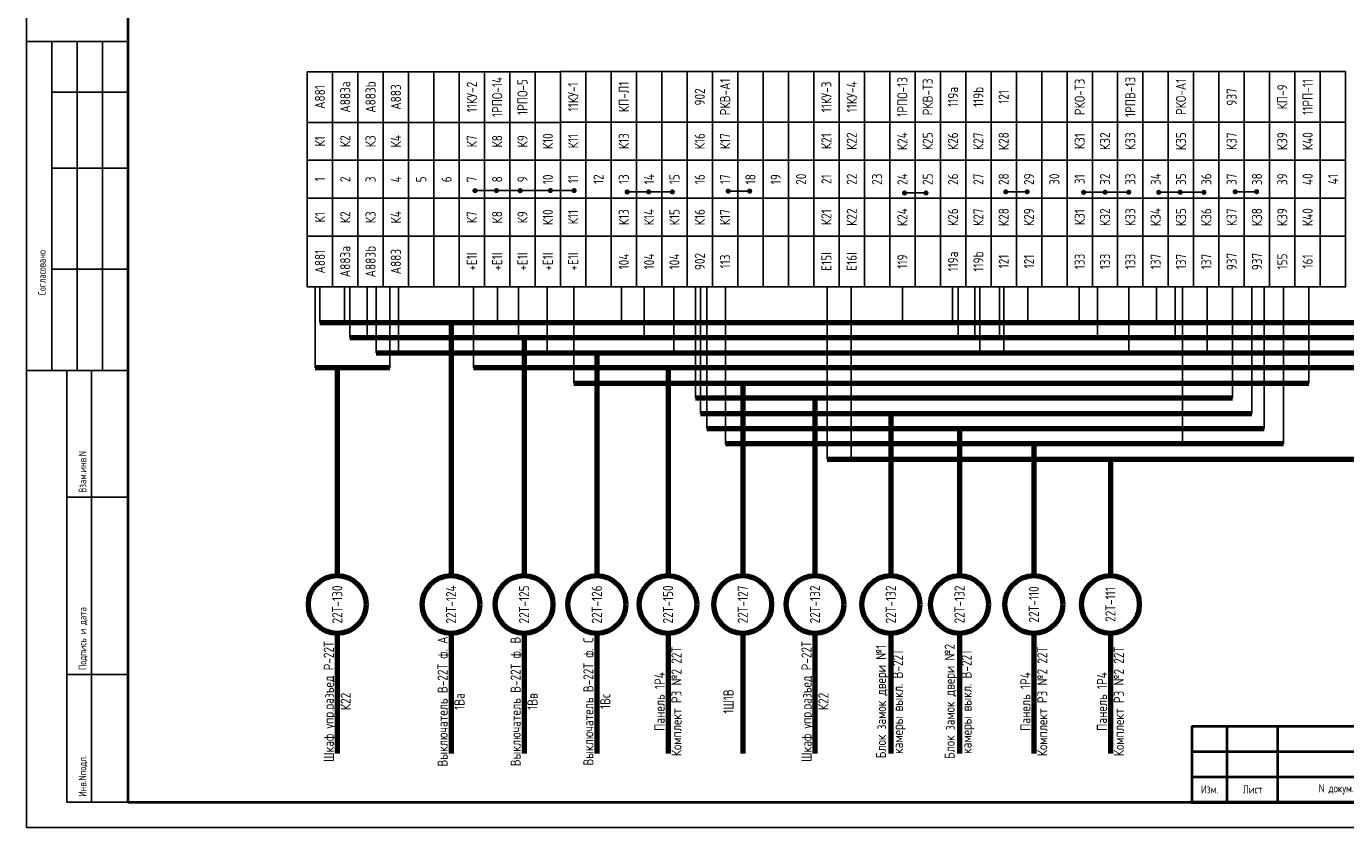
# Model space of a CAD drawing. Header units: millimetres. Extents: x 3972 to 7513, y 1417 to 2199.
# Tile 3 of 19: x 4843 to 5104, y 1779 to 1937. Entities that reach past the tile are written whole.
import ezdxf

# ---------------------------------------------------------------- set-up
doc = ezdxf.new("R2010")
doc.units = ezdxf.units.MM
doc.layers.add('основная 0.5', color=7, linetype='Continuous', lineweight=50)
doc.styles.add('SIMPLEX', font='GOST.ttf', dxfattribs={"height": 5})

msp = doc.modelspace()

# ---------------------------------------------------------------- linework, layer by layer
for p, q in [((4843.19, 1778.56), (4843.19, 2075.61)), ((4843.19, 1778.56), (4843.19, 2075.61)), ((4863.19, 1933.8), (4843.19, 1933.8)), ((4848.19, 1868.8), (4848.19, 1933.8)), ((4853.19, 1868.8), (4853.19, 1933.8)), ((4858.19, 1868.8), (4858.19, 1933.8)), ((4848.19, 1923.8), (4863.19, 1923.8)), ((4848.19, 1908.8), (4863.19, 1908.8)), ((4931.76, 1904.33), (4951.35, 1904.34)), ((4961.81, 1904.07), (4970.73, 1904.08)), ((4981.76, 1904.23), (4985.99, 1904.24)), ((5036.53, 1904.09), (5040.77, 1904.1)), ((5051.91, 1904), (5060.83, 1904.01)), ((5066.75, 1904), (5075.67, 1904)), ((5081.84, 1904.11), (5086.08, 1904.12)), ((5016.56, 1903.87), (5020.8, 1903.88)), ((4848.19, 1888.8), (4863.19, 1888.8)), ((4900.23, 1885.32), (4900.23, 1869.32)), ((4901.14, 1885.32), (4901.14, 1878.32)), ((4905.98, 1885.32), (4905.98, 1878.32)), ((4907.07, 1885.32), (4907.07, 1875.32)), ((4910.45, 1885.32), (4910.45, 1875.32)), ((4912.25, 1885.32), (4912.25, 1872.32)), ((4914.94, 1885.32), (4914.94, 1869.32)), ((4916.65, 1885.32), (4916.65, 1872.32)), ((4931.44, 1885.32), (4931.44, 1869.32)), ((4936.2, 1885.32), (4936.2, 1878.32)), ((4940.32, 1885.32), (4940.32, 1875.32)), ((4946.01, 1885.32), (4946.01, 1872.32)), ((4951.25, 1885.34), (4951.25, 1866.34)), ((4960.71, 1885.32), (4960.71, 1878.32)), ((4965.14, 1885.32), (4965.14, 1875.32)), ((4970.99, 1885.32), (4970.99, 1872.32)), ((4975.29, 1885.34), (4975.29, 1863.34)), ((4976.3, 1885.34), (4976.3, 1860.34)), ((4977.5, 1885.34), (4977.5, 1857.34)), ((4981.2, 1885.34), (4981.2, 1854.34)), ((5001.26, 1885.34), (5001.26, 1851.34)), ((5006.05, 1885.34), (5006.05, 1851.34)), ((5016.18, 1885.32), (5016.18, 1878.32)), ((5026.05, 1885.32), (5026.05, 1878.32)), ((5027.15, 1885.32), (5027.15, 1875.32)), ((5030.44, 1885.32), (5030.44, 1875.32)), ((5031.44, 1885.32), (5031.44, 1872.32)), ((5035.3, 1885.32), (5035.3, 1875.32)), ((5036.16, 1885.32), (5036.16, 1872.32)), ((5040.93, 1885.32), (5040.93, 1878.32)), ((5051.06, 1885.32), (5051.06, 1878.32)), ((5054.63, 1885.32), (5054.63, 1875.32)), ((5060.84, 1885.32), (5060.84, 1872.32)), ((5066.31, 1885.32), (5066.31, 1878.32)), ((5070.01, 1885.32), (5070.01, 1875.32)), ((5071.46, 1885.34), (5071.46, 1854.34)), ((5076.29, 1885.32), (5076.29, 1872.32)), ((5081.33, 1885.34), (5081.33, 1863.34)), ((5085.16, 1885.34), (5085.16, 1860.34)), ((5087.59, 1857.34), (5087.59, 1885.34)), ((5091.35, 1885.34), (5091.35, 1854.34)), ((5096.35, 1866.34), (5096.35, 1885.34)), ((4843.19, 1868.8), (4863.19, 1868.8)), ((4851.19, 1783.61), (4851.19, 1868.8)), ((4856.06, 1783.61), (4856.06, 1868.8)), ((4851.19, 1843.8), (4863.19, 1843.8)), ((4851.19, 1808.8), (4863.19, 1808.8)), ((4851.19, 1783.61), (4863.19, 1783.61)), ((4843.19, 1778.56), (5263.2, 1778.56))]:
    msp.add_line(p, q)
at = {"linetype": 'Continuous', "lineweight": 40}
msp.add_line((4863.19, 2070.61), (4863.19, 1783.61), dxfattribs=at)
at = {"lineweight": 80}
for p, q in [((4901.14, 1878.32), (5158.37, 1878.32)), ((4927.03, 1878.32), (4927.03, 1828.32)), ((4907.07, 1875.32), (5161.37, 1875.32)), ((4941.45, 1875.32), (4941.45, 1828.32)), ((4912.25, 1872.32), (5164.37, 1872.32)), ((4955.81, 1872.32), (4955.81, 1828.32)), ((4914.94, 1869.32), (4900.23, 1869.32)), ((4904.56, 1869.32), (4904.56, 1828.32)), ((5131.23, 1869.32), (4931.44, 1869.32)), ((4969.87, 1869.32), (4969.87, 1828.32)), ((4951.25, 1866.34), (5096.35, 1866.34)), ((4984.62, 1866.34), (4984.62, 1828.32)), ((5081.33, 1863.34), (4975.29, 1863.34)), ((4998.88, 1863.34), (4998.88, 1828.32)), ((4976.3, 1860.34), (5085.16, 1860.34)), ((5013.85, 1860.34), (5013.85, 1828.32)), ((4977.5, 1857.34), (5087.59, 1857.34)), ((5027.41, 1857.34), (5027.41, 1828.32)), ((5091.35, 1854.34), (4981.2, 1854.34)), ((5042.09, 1854.34), (5042.09, 1828.32)), ((5001.26, 1851.34), (5167.37, 1851.34)), ((5057.21, 1851.34), (5057.21, 1828.32)), ((4904.56, 1816.92), (4904.56, 1793.17)), ((4927.03, 1816.92), (4927.03, 1793.17)), ((4941.45, 1816.92), (4941.45, 1793.17)), ((4955.81, 1816.92), (4955.81, 1793.17)), ((4969.87, 1816.92), (4969.87, 1793.17)), ((4984.62, 1816.92), (4984.62, 1793.17)), ((4998.88, 1816.92), (4998.88, 1793.17)), ((5013.85, 1816.92), (5013.85, 1793.17)), ((5027.41, 1816.92), (5027.41, 1793.17)), ((5042.09, 1816.92), (5042.09, 1793.17)), ((5057.21, 1816.92), (5057.21, 1793.17))]:
    msp.add_line(p, q, dxfattribs=at)
at = {"lineweight": 40}
for p, q in [((5073.29, 1798.6), (5138.29, 1798.6)), ((5073.29, 1793.6), (5138.29, 1793.6)), ((5073.29, 1788.6), (5138.29, 1788.6)), ((4863.19, 1783.61), (5258.29, 1783.61))]:
    msp.add_line(p, q, dxfattribs=at)
for points in [[(4903.64, 1927.82), (4903.64, 1917.82), (4898.64, 1917.82), (4898.64, 1927.82)], [(4908.64, 1927.82), (4908.64, 1917.82), (4903.64, 1917.82), (4903.64, 1927.82)], [(4913.64, 1927.82), (4913.64, 1917.82), (4908.64, 1917.82), (4908.64, 1927.82)], [(4918.64, 1927.82), (4918.64, 1917.82), (4913.64, 1917.82), (4913.64, 1927.82)], [(4923.64, 1927.82), (4923.64, 1917.82), (4918.64, 1917.82), (4918.64, 1927.82)], [(4928.64, 1927.82), (4928.64, 1917.82), (4923.64, 1917.82), (4923.64, 1927.82)], [(4933.64, 1927.82), (4933.64, 1917.82), (4928.64, 1917.82), (4928.64, 1927.82)], [(4938.64, 1927.82), (4938.64, 1917.82), (4933.64, 1917.82), (4933.64, 1927.82)], [(4943.64, 1927.82), (4943.64, 1917.82), (4938.64, 1917.82), (4938.64, 1927.82)], [(4948.64, 1927.82), (4948.64, 1917.82), (4943.64, 1917.82), (4943.64, 1927.82)], [(4953.64, 1927.84), (4953.64, 1917.84), (4948.64, 1917.84), (4948.64, 1927.84)], [(4958.64, 1927.84), (4958.64, 1917.84), (4953.64, 1917.84), (4953.64, 1927.84)], [(4963.64, 1927.84), (4963.64, 1917.84), (4958.64, 1917.84), (4958.64, 1927.84)], [(4968.64, 1927.84), (4968.64, 1917.84), (4963.64, 1917.84), (4963.64, 1927.84)], [(4973.64, 1927.84), (4973.64, 1917.84), (4968.64, 1917.84), (4968.64, 1927.84)], [(4978.64, 1927.84), (4978.64, 1917.84), (4973.64, 1917.84), (4973.64, 1927.84)], [(4983.64, 1927.84), (4983.64, 1917.84), (4978.64, 1917.84), (4978.64, 1927.84)], [(4988.64, 1927.84), (4988.64, 1917.84), (4983.64, 1917.84), (4983.64, 1927.84)], [(4993.64, 1927.84), (4993.64, 1917.84), (4988.64, 1917.84), (4988.64, 1927.84)], [(4998.64, 1927.84), (4998.64, 1917.84), (4993.64, 1917.84), (4993.64, 1927.84)], [(5003.64, 1927.84), (5003.64, 1917.84), (4998.64, 1917.84), (4998.64, 1927.84)], [(5008.64, 1927.84), (5008.64, 1917.84), (5003.64, 1917.84), (5003.64, 1927.84)], [(5013.64, 1927.84), (5013.64, 1917.84), (5008.64, 1917.84), (5008.64, 1927.84)], [(5018.64, 1927.84), (5018.64, 1917.84), (5013.64, 1917.84), (5013.64, 1927.84)], [(5023.64, 1927.84), (5023.64, 1917.84), (5018.64, 1917.84), (5018.64, 1927.84)], [(5028.64, 1927.84), (5028.64, 1917.84), (5023.64, 1917.84), (5023.64, 1927.84)], [(5033.64, 1927.84), (5033.64, 1917.84), (5028.64, 1917.84), (5028.64, 1927.84)], [(5038.64, 1927.84), (5038.64, 1917.84), (5033.64, 1917.84), (5033.64, 1927.84)], [(5043.64, 1927.84), (5043.64, 1917.84), (5038.64, 1917.84), (5038.64, 1927.84)], [(5048.64, 1927.84), (5048.64, 1917.84), (5043.64, 1917.84), (5043.64, 1927.84)], [(5053.64, 1927.84), (5053.64, 1917.84), (5048.64, 1917.84), (5048.64, 1927.84)], [(5058.64, 1927.84), (5058.64, 1917.84), (5053.64, 1917.84), (5053.64, 1927.84)], [(5063.64, 1927.84), (5063.64, 1917.84), (5058.64, 1917.84), (5058.64, 1927.84)], [(5068.64, 1927.84), (5068.64, 1917.84), (5063.64, 1917.84), (5063.64, 1927.84)], [(5073.64, 1927.84), (5073.64, 1917.84), (5068.64, 1917.84), (5068.64, 1927.84)], [(5078.64, 1927.84), (5078.64, 1917.84), (5073.64, 1917.84), (5073.64, 1927.84)], [(5083.64, 1927.84), (5083.64, 1917.84), (5078.64, 1917.84), (5078.64, 1927.84)], [(5088.64, 1927.84), (5088.64, 1917.84), (5083.64, 1917.84), (5083.64, 1927.84)], [(5093.64, 1927.84), (5093.64, 1917.84), (5088.64, 1917.84), (5088.64, 1927.84)], [(5098.64, 1927.84), (5098.64, 1917.84), (5093.64, 1917.84), (5093.64, 1927.84)], [(5103.64, 1927.84), (5103.64, 1917.84), (5098.64, 1917.84), (5098.64, 1927.84)], [(4903.64, 1910.32), (4903.64, 1917.82), (4898.64, 1917.82), (4898.64, 1910.32)], [(4908.64, 1910.32), (4908.64, 1917.82), (4903.64, 1917.82), (4903.64, 1910.32)], [(4913.64, 1910.32), (4913.64, 1917.82), (4908.64, 1917.82), (4908.64, 1910.32)], [(4918.64, 1910.32), (4918.64, 1917.82), (4913.64, 1917.82), (4913.64, 1910.32)], [(4923.64, 1910.32), (4923.64, 1917.82), (4918.64, 1917.82), (4918.64, 1910.32)], [(4928.64, 1910.32), (4928.64, 1917.82), (4923.64, 1917.82), (4923.64, 1910.32)], [(4933.64, 1910.32), (4933.64, 1917.82), (4928.64, 1917.82), (4928.64, 1910.32)], [(4938.64, 1910.32), (4938.64, 1917.82), (4933.64, 1917.82), (4933.64, 1910.32)], [(4943.64, 1910.32), (4943.64, 1917.82), (4938.64, 1917.82), (4938.64, 1910.32)], [(4948.64, 1910.32), (4948.64, 1917.82), (4943.64, 1917.82), (4943.64, 1910.32)], [(4953.64, 1910.34), (4953.64, 1917.84), (4948.64, 1917.84), (4948.64, 1910.34)], [(4958.64, 1910.34), (4958.64, 1917.84), (4953.64, 1917.84), (4953.64, 1910.34)], [(4963.64, 1910.34), (4963.64, 1917.84), (4958.64, 1917.84), (4958.64, 1910.34)], [(4968.64, 1910.34), (4968.64, 1917.84), (4963.64, 1917.84), (4963.64, 1910.34)], [(4973.64, 1910.34), (4973.64, 1917.84), (4968.64, 1917.84), (4968.64, 1910.34)], [(4978.64, 1910.34), (4978.64, 1917.84), (4973.64, 1917.84), (4973.64, 1910.34)], [(4983.64, 1910.34), (4983.64, 1917.84), (4978.64, 1917.84), (4978.64, 1910.34)], [(4988.64, 1910.34), (4988.64, 1917.84), (4983.64, 1917.84), (4983.64, 1910.34)], [(4993.64, 1910.34), (4993.64, 1917.84), (4988.64, 1917.84), (4988.64, 1910.34)], [(4998.64, 1910.34), (4998.64, 1917.84), (4993.64, 1917.84), (4993.64, 1910.34)], [(5003.64, 1910.34), (5003.64, 1917.84), (4998.64, 1917.84), (4998.64, 1910.34)], [(5008.64, 1910.34), (5008.64, 1917.84), (5003.64, 1917.84), (5003.64, 1910.34)], [(5013.64, 1910.34), (5013.64, 1917.84), (5008.64, 1917.84), (5008.64, 1910.34)], [(5018.64, 1910.34), (5018.64, 1917.84), (5013.64, 1917.84), (5013.64, 1910.34)], [(5023.64, 1910.34), (5023.64, 1917.84), (5018.64, 1917.84), (5018.64, 1910.34)], [(5028.64, 1910.34), (5028.64, 1917.84), (5023.64, 1917.84), (5023.64, 1910.34)], [(5033.64, 1910.34), (5033.64, 1917.84), (5028.64, 1917.84), (5028.64, 1910.34)], [(5038.64, 1910.34), (5038.64, 1917.84), (5033.64, 1917.84), (5033.64, 1910.34)], [(5043.64, 1910.34), (5043.64, 1917.84), (5038.64, 1917.84), (5038.64, 1910.34)], [(5048.64, 1910.34), (5048.64, 1917.84), (5043.64, 1917.84), (5043.64, 1910.34)], [(5053.64, 1910.34), (5053.64, 1917.84), (5048.64, 1917.84), (5048.64, 1910.34)], [(5058.64, 1910.34), (5058.64, 1917.84), (5053.64, 1917.84), (5053.64, 1910.34)], [(5063.64, 1910.34), (5063.64, 1917.84), (5058.64, 1917.84), (5058.64, 1910.34)], [(5068.64, 1910.34), (5068.64, 1917.84), (5063.64, 1917.84), (5063.64, 1910.34)], [(5073.64, 1910.34), (5073.64, 1917.84), (5068.64, 1917.84), (5068.64, 1910.34)], [(5078.64, 1910.34), (5078.64, 1917.84), (5073.64, 1917.84), (5073.64, 1910.34)], [(5083.64, 1910.34), (5083.64, 1917.84), (5078.64, 1917.84), (5078.64, 1910.34)], [(5088.64, 1910.34), (5088.64, 1917.84), (5083.64, 1917.84), (5083.64, 1910.34)], [(5093.64, 1910.34), (5093.64, 1917.84), (5088.64, 1917.84), (5088.64, 1910.34)], [(5098.64, 1910.34), (5098.64, 1917.84), (5093.64, 1917.84), (5093.64, 1910.34)], [(5103.64, 1910.34), (5103.64, 1917.84), (5098.64, 1917.84), (5098.64, 1910.34)], [(4903.64, 1902.82), (4903.64, 1910.32), (4898.64, 1910.32), (4898.64, 1902.82)], [(4908.64, 1902.82), (4908.64, 1910.32), (4903.64, 1910.32), (4903.64, 1902.82)], [(4913.64, 1902.82), (4913.64, 1910.32), (4908.64, 1910.32), (4908.64, 1902.82)], [(4918.64, 1902.82), (4918.64, 1910.32), (4913.64, 1910.32), (4913.64, 1902.82)], [(4923.64, 1902.82), (4923.64, 1910.32), (4918.64, 1910.32), (4918.64, 1902.82)], [(4928.64, 1902.82), (4928.64, 1910.32), (4923.64, 1910.32), (4923.64, 1902.82)], [(4933.64, 1902.82), (4933.64, 1910.32), (4928.64, 1910.32), (4928.64, 1902.82)], [(4938.64, 1902.82), (4938.64, 1910.32), (4933.64, 1910.32), (4933.64, 1902.82)], [(4943.64, 1902.82), (4943.64, 1910.32), (4938.64, 1910.32), (4938.64, 1902.82)], [(4948.64, 1902.82), (4948.64, 1910.32), (4943.64, 1910.32), (4943.64, 1902.82)], [(4953.64, 1902.84), (4953.64, 1910.34), (4948.64, 1910.34), (4948.64, 1902.84)], [(4958.64, 1902.84), (4958.64, 1910.34), (4953.64, 1910.34), (4953.64, 1902.84)], [(4963.64, 1902.84), (4963.64, 1910.34), (4958.64, 1910.34), (4958.64, 1902.84)], [(4968.64, 1902.84), (4968.64, 1910.34), (4963.64, 1910.34), (4963.64, 1902.84)], [(4973.64, 1902.84), (4973.64, 1910.34), (4968.64, 1910.34), (4968.64, 1902.84)], [(4978.64, 1902.84), (4978.64, 1910.34), (4973.64, 1910.34), (4973.64, 1902.84)], [(4983.64, 1902.84), (4983.64, 1910.34), (4978.64, 1910.34), (4978.64, 1902.84)], [(4988.64, 1902.84), (4988.64, 1910.34), (4983.64, 1910.34), (4983.64, 1902.84)], [(4993.64, 1902.84), (4993.64, 1910.34), (4988.64, 1910.34), (4988.64, 1902.84)], [(4998.64, 1902.84), (4998.64, 1910.34), (4993.64, 1910.34), (4993.64, 1902.84)], [(5003.64, 1902.84), (5003.64, 1910.34), (4998.64, 1910.34), (4998.64, 1902.84)], [(5008.64, 1902.84), (5008.64, 1910.34), (5003.64, 1910.34), (5003.64, 1902.84)], [(5013.64, 1902.84), (5013.64, 1910.34), (5008.64, 1910.34), (5008.64, 1902.84)], [(5018.64, 1902.84), (5018.64, 1910.34), (5013.64, 1910.34), (5013.64, 1902.84)], [(5023.64, 1902.84), (5023.64, 1910.34), (5018.64, 1910.34), (5018.64, 1902.84)], [(5028.64, 1902.84), (5028.64, 1910.34), (5023.64, 1910.34), (5023.64, 1902.84)], [(5033.64, 1902.84), (5033.64, 1910.34), (5028.64, 1910.34), (5028.64, 1902.84)], [(5038.64, 1902.84), (5038.64, 1910.34), (5033.64, 1910.34), (5033.64, 1902.84)], [(5043.64, 1902.84), (5043.64, 1910.34), (5038.64, 1910.34), (5038.64, 1902.84)], [(5048.64, 1902.84), (5048.64, 1910.34), (5043.64, 1910.34), (5043.64, 1902.84)], [(5053.64, 1902.84), (5053.64, 1910.34), (5048.64, 1910.34), (5048.64, 1902.84)], [(5058.64, 1902.84), (5058.64, 1910.34), (5053.64, 1910.34), (5053.64, 1902.84)], [(5063.64, 1902.84), (5063.64, 1910.34), (5058.64, 1910.34), (5058.64, 1902.84)], [(5068.64, 1902.84), (5068.64, 1910.34), (5063.64, 1910.34), (5063.64, 1902.84)], [(5073.64, 1902.84), (5073.64, 1910.34), (5068.64, 1910.34), (5068.64, 1902.84)], [(5078.64, 1902.84), (5078.64, 1910.34), (5073.64, 1910.34), (5073.64, 1902.84)], [(5083.64, 1902.84), (5083.64, 1910.34), (5078.64, 1910.34), (5078.64, 1902.84)], [(5088.64, 1902.84), (5088.64, 1910.34), (5083.64, 1910.34), (5083.64, 1902.84)], [(5093.64, 1902.84), (5093.64, 1910.34), (5088.64, 1910.34), (5088.64, 1902.84)], [(5098.64, 1902.84), (5098.64, 1910.34), (5093.64, 1910.34), (5093.64, 1902.84)], [(5103.64, 1902.84), (5103.64, 1910.34), (5098.64, 1910.34), (5098.64, 1902.84)], [(4903.64, 1895.32), (4903.64, 1902.82), (4898.64, 1902.82), (4898.64, 1895.32)], [(4908.64, 1895.32), (4908.64, 1902.82), (4903.64, 1902.82), (4903.64, 1895.32)], [(4913.64, 1895.32), (4913.64, 1902.82), (4908.64, 1902.82), (4908.64, 1895.32)], [(4918.64, 1895.32), (4918.64, 1902.82), (4913.64, 1902.82), (4913.64, 1895.32)], [(4923.64, 1895.32), (4923.64, 1902.82), (4918.64, 1902.82), (4918.64, 1895.32)], [(4928.64, 1895.32), (4928.64, 1902.82), (4923.64, 1902.82), (4923.64, 1895.32)], [(4933.64, 1895.32), (4933.64, 1902.82), (4928.64, 1902.82), (4928.64, 1895.32)], [(4938.64, 1895.32), (4938.64, 1902.82), (4933.64, 1902.82), (4933.64, 1895.32)], [(4943.64, 1895.32), (4943.64, 1902.82), (4938.64, 1902.82), (4938.64, 1895.32)], [(4948.64, 1895.32), (4948.64, 1902.82), (4943.64, 1902.82), (4943.64, 1895.32)], [(4953.64, 1895.34), (4953.64, 1902.84), (4948.64, 1902.84), (4948.64, 1895.34)], [(4958.64, 1895.34), (4958.64, 1902.84), (4953.64, 1902.84), (4953.64, 1895.34)], [(4963.64, 1895.34), (4963.64, 1902.84), (4958.64, 1902.84), (4958.64, 1895.34)], [(4968.64, 1895.34), (4968.64, 1902.84), (4963.64, 1902.84), (4963.64, 1895.34)], [(4973.64, 1895.34), (4973.64, 1902.84), (4968.64, 1902.84), (4968.64, 1895.34)], [(4978.64, 1895.34), (4978.64, 1902.84), (4973.64, 1902.84), (4973.64, 1895.34)], [(4983.64, 1895.34), (4983.64, 1902.84), (4978.64, 1902.84), (4978.64, 1895.34)], [(4988.64, 1895.34), (4988.64, 1902.84), (4983.64, 1902.84), (4983.64, 1895.34)], [(4993.64, 1895.34), (4993.64, 1902.84), (4988.64, 1902.84), (4988.64, 1895.34)], [(4998.64, 1895.34), (4998.64, 1902.84), (4993.64, 1902.84), (4993.64, 1895.34)], [(5003.64, 1895.34), (5003.64, 1902.84), (4998.64, 1902.84), (4998.64, 1895.34)], [(5008.64, 1895.34), (5008.64, 1902.84), (5003.64, 1902.84), (5003.64, 1895.34)], [(5013.64, 1895.34), (5013.64, 1902.84), (5008.64, 1902.84), (5008.64, 1895.34)], [(5018.64, 1895.34), (5018.64, 1902.84), (5013.64, 1902.84), (5013.64, 1895.34)], [(5023.64, 1895.34), (5023.64, 1902.84), (5018.64, 1902.84), (5018.64, 1895.34)], [(5028.64, 1895.34), (5028.64, 1902.84), (5023.64, 1902.84), (5023.64, 1895.34)], [(5033.64, 1895.34), (5033.64, 1902.84), (5028.64, 1902.84), (5028.64, 1895.34)], [(5038.64, 1895.34), (5038.64, 1902.84), (5033.64, 1902.84), (5033.64, 1895.34)], [(5043.64, 1895.34), (5043.64, 1902.84), (5038.64, 1902.84), (5038.64, 1895.34)], [(5048.64, 1895.34), (5048.64, 1902.84), (5043.64, 1902.84), (5043.64, 1895.34)], [(5053.64, 1895.34), (5053.64, 1902.84), (5048.64, 1902.84), (5048.64, 1895.34)], [(5058.64, 1895.34), (5058.64, 1902.84), (5053.64, 1902.84), (5053.64, 1895.34)], [(5063.64, 1895.34), (5063.64, 1902.84), (5058.64, 1902.84), (5058.64, 1895.34)], [(5068.64, 1895.34), (5068.64, 1902.84), (5063.64, 1902.84), (5063.64, 1895.34)], [(5073.64, 1895.34), (5073.64, 1902.84), (5068.64, 1902.84), (5068.64, 1895.34)], [(5078.64, 1895.34), (5078.64, 1902.84), (5073.64, 1902.84), (5073.64, 1895.34)], [(5083.64, 1895.34), (5083.64, 1902.84), (5078.64, 1902.84), (5078.64, 1895.34)], [(5088.64, 1895.34), (5088.64, 1902.84), (5083.64, 1902.84), (5083.64, 1895.34)], [(5093.64, 1895.34), (5093.64, 1902.84), (5088.64, 1902.84), (5088.64, 1895.34)], [(5098.64, 1895.34), (5098.64, 1902.84), (5093.64, 1902.84), (5093.64, 1895.34)], [(5103.64, 1895.34), (5103.64, 1902.84), (5098.64, 1902.84), (5098.64, 1895.34)], [(4903.64, 1895.32), (4903.64, 1885.32), (4898.64, 1885.32), (4898.64, 1895.32)], [(4908.64, 1895.32), (4908.64, 1885.32), (4903.64, 1885.32), (4903.64, 1895.32)], [(4913.64, 1895.32), (4913.64, 1885.32), (4908.64, 1885.32), (4908.64, 1895.32)], [(4918.64, 1895.32), (4918.64, 1885.32), (4913.64, 1885.32), (4913.64, 1895.32)], [(4923.64, 1895.32), (4923.64, 1885.32), (4918.64, 1885.32), (4918.64, 1895.32)], [(4928.64, 1895.32), (4928.64, 1885.32), (4923.64, 1885.32), (4923.64, 1895.32)], [(4933.64, 1895.32), (4933.64, 1885.32), (4928.64, 1885.32), (4928.64, 1895.32)], [(4938.64, 1895.32), (4938.64, 1885.32), (4933.64, 1885.32), (4933.64, 1895.32)], [(4943.64, 1895.32), (4943.64, 1885.32), (4938.64, 1885.32), (4938.64, 1895.32)], [(4948.64, 1895.32), (4948.64, 1885.32), (4943.64, 1885.32), (4943.64, 1895.32)], [(4953.64, 1895.34), (4953.64, 1885.34), (4948.64, 1885.34), (4948.64, 1895.34)], [(4958.64, 1895.34), (4958.64, 1885.34), (4953.64, 1885.34), (4953.64, 1895.34)], [(4963.64, 1895.34), (4963.64, 1885.34), (4958.64, 1885.34), (4958.64, 1895.34)], [(4968.64, 1895.34), (4968.64, 1885.34), (4963.64, 1885.34), (4963.64, 1895.34)], [(4973.64, 1895.34), (4973.64, 1885.34), (4968.64, 1885.34), (4968.64, 1895.34)], [(4978.64, 1895.34), (4978.64, 1885.34), (4973.64, 1885.34), (4973.64, 1895.34)], [(4983.64, 1895.34), (4983.64, 1885.34), (4978.64, 1885.34), (4978.64, 1895.34)], [(4988.64, 1895.34), (4988.64, 1885.34), (4983.64, 1885.34), (4983.64, 1895.34)], [(4993.64, 1895.34), (4993.64, 1885.34), (4988.64, 1885.34), (4988.64, 1895.34)], [(4998.64, 1895.34), (4998.64, 1885.34), (4993.64, 1885.34), (4993.64, 1895.34)], [(5003.64, 1895.34), (5003.64, 1885.34), (4998.64, 1885.34), (4998.64, 1895.34)], [(5008.64, 1895.34), (5008.64, 1885.34), (5003.64, 1885.34), (5003.64, 1895.34)], [(5013.64, 1895.34), (5013.64, 1885.34), (5008.64, 1885.34), (5008.64, 1895.34)], [(5018.64, 1895.34), (5018.64, 1885.34), (5013.64, 1885.34), (5013.64, 1895.34)], [(5023.64, 1895.34), (5023.64, 1885.34), (5018.64, 1885.34), (5018.64, 1895.34)], [(5028.64, 1895.34), (5028.64, 1885.34), (5023.64, 1885.34), (5023.64, 1895.34)], [(5033.64, 1895.34), (5033.64, 1885.34), (5028.64, 1885.34), (5028.64, 1895.34)], [(5038.64, 1895.34), (5038.64, 1885.34), (5033.64, 1885.34), (5033.64, 1895.34)], [(5043.64, 1895.34), (5043.64, 1885.34), (5038.64, 1885.34), (5038.64, 1895.34)], [(5048.64, 1895.34), (5048.64, 1885.34), (5043.64, 1885.34), (5043.64, 1895.34)], [(5053.64, 1895.34), (5053.64, 1885.34), (5048.64, 1885.34), (5048.64, 1895.34)], [(5058.64, 1895.34), (5058.64, 1885.34), (5053.64, 1885.34), (5053.64, 1895.34)], [(5063.64, 1895.34), (5063.64, 1885.34), (5058.64, 1885.34), (5058.64, 1895.34)], [(5068.64, 1895.34), (5068.64, 1885.34), (5063.64, 1885.34), (5063.64, 1895.34)], [(5073.64, 1895.34), (5073.64, 1885.34), (5068.64, 1885.34), (5068.64, 1895.34)], [(5078.64, 1895.34), (5078.64, 1885.34), (5073.64, 1885.34), (5073.64, 1895.34)], [(5083.64, 1895.34), (5083.64, 1885.34), (5078.64, 1885.34), (5078.64, 1895.34)], [(5088.64, 1895.34), (5088.64, 1885.34), (5083.64, 1885.34), (5083.64, 1895.34)], [(5093.64, 1895.34), (5093.64, 1885.34), (5088.64, 1885.34), (5088.64, 1895.34)], [(5098.64, 1895.34), (5098.64, 1885.34), (5093.64, 1885.34), (5093.64, 1895.34)], [(5103.64, 1895.34), (5103.64, 1885.34), (5098.64, 1885.34), (5098.64, 1895.34)]]:
    msp.add_lwpolyline(points, close=True)
at = {"const_width": 0.45}
for points in [[(4931.48, 1904.33, 1), (4932.03, 1904.33, 1)], [(4935.72, 1904.34, 1), (4936.27, 1904.34, 1)], [(4940.4, 1904.33, 1), (4940.95, 1904.33, 1)], [(4946.37, 1904.35, 1), (4946.92, 1904.35, 1)], [(4951.05, 1904.34, 1), (4951.6, 1904.34, 1)], [(4961.53, 1904.07, 1), (4962.08, 1904.07, 1)], [(4965.77, 1904.09, 1), (4966.32, 1904.09, 1)], [(4970.45, 1904.08, 1), (4971, 1904.08, 1)], [(4981.48, 1904.23, 1), (4982.03, 1904.23, 1)], [(4985.72, 1904.24, 1), (4986.27, 1904.24, 1)], [(5016.29, 1903.87, 1), (5016.84, 1903.87, 1)], [(5020.53, 1903.88, 1), (5021.08, 1903.88, 1)], [(5036.26, 1904.09, 1), (5036.81, 1904.09, 1)], [(5040.5, 1904.1, 1), (5041.05, 1904.1, 1)], [(5051.64, 1904, 1), (5052.19, 1904, 1)], [(5055.87, 1904.02, 1), (5056.42, 1904.02, 1)], [(5060.56, 1904.01, 1), (5061.11, 1904.01, 1)], [(5066.47, 1904, 1), (5067.02, 1904, 1)], [(5070.71, 1904.01, 1), (5071.26, 1904.01, 1)], [(5075.39, 1904, 1), (5075.94, 1904, 1)], [(5081.57, 1904.11, 1), (5082.12, 1904.11, 1)], [(5085.8, 1904.12, 1), (5086.35, 1904.12, 1)]]:
    msp.add_lwpolyline(points, format="xyb", close=True, dxfattribs=at)
at = {"lineweight": 80}
for centre in [(4904.56, 1822.62), (4927.03, 1822.62), (4941.45, 1822.62), (4955.81, 1822.62), (4969.87, 1822.62), (4984.62, 1822.62), (4998.88, 1822.62), (5013.85, 1822.62), (5027.41, 1822.62), (5042.09, 1822.62), (5057.21, 1822.62)]:
    msp.add_circle(centre, 5.7, dxfattribs=at)
at = {"layer": 'основная 0.5', "lineweight": 40}
for p, q in [((5073.29, 1798.6), (5073.29, 1783.61)), ((5080.29, 1783.61), (5080.29, 1798.6)), ((5090.29, 1783.61), (5090.29, 1798.6))]:
    msp.add_line(p, q, dxfattribs=at)
at = {"layer": 'основная 0.5', "color": 0}
msp.add_line((5073.29, 1783.61), (5258.29, 1783.61), dxfattribs=at)

# ---------------------------------------------------------------- texts
at = {"linetype": 'Continuous', "style": 'SIMPLEX'}
for s, p in [('Согласовано', (4847.02, 1883.67)), ('Взам.инв.N', (4855.02, 1844.67)), ('Подпись и дата', (4855.02, 1809.67)), ('Инв.Nподл.', (4855.02, 1784.67))]:
    msp.add_text(s, height=1.5, rotation=90, dxfattribs=at).set_placement(p)
at = {"char_height": 2, "attachment_point": 5, "rotation": 90, "style": 'SIMPLEX'}
for s, insert, width in [('1РПО-14', (4936.14, 1922.82), 10), ('1РПО-5', (4941.14, 1922.82), 10), ('РКВ-А1', (4981.14, 1922.84), 10), ('1РПО-13', (5016.14, 1922.84), 10), ('РКВ-Т3', (5021.14, 1922.84), 10), ('РКО-Т3', (5051.14, 1922.84), 10), ('1РПВ-13', (5061.14, 1922.84), 10), ('РКО-А1', (5071.14, 1922.84), 10), ('11РП-11', (5096.14, 1922.84), 10), ('А881', (4901.14, 1922.82), 10), ('А883а', (4906.14, 1922.82), 10), ('А883b', (4911.14, 1922.82), 10), ('А883', (4916.14, 1922.82), 10), ('11КУ-2', (4931.14, 1922.82), 10), ('11КУ-1', (4951.14, 1922.84), 10), ('КП-Л1', (4961.14, 1922.84), 10), ('902', (4976.14, 1922.84), 10), ('11КУ-3', (5001.14, 1922.84), 10), ('11КУ-4', (5006.14, 1922.84), 10), ('119а', (5026.14, 1922.84), 10), ('119b', (5031.14, 1922.84), 10), ('121', (5036.14, 1922.84), 10), ('937', (5081.14, 1922.84), 10), ('КП-9', (5091.14, 1922.84), 10), ('К1', (4901.14, 1914.07), 7.5), ('К2', (4906.14, 1914.07), 7.5), ('К3', (4911.14, 1914.07), 7.5), ('К4', (4916.14, 1914.07), 7.5), ('К7', (4931.14, 1914.07), 7.5), ('К8', (4936.14, 1914.07), 7.5), ('К9', (4941.14, 1914.07), 7.5), ('К10', (4946.14, 1914.07), 7.5), ('К11', (4951.14, 1914.09), 7.5), ('К13', (4961.14, 1914.09), 7.5), ('К16', (4976.14, 1914.09), 7.5), ('К17', (4981.14, 1914.09), 7.5), ('К21', (5001.14, 1914.09), 7.5), ('К22', (5006.14, 1914.09), 7.5), ('К24', (5016.14, 1914.09), 7.5), ('К25', (5021.14, 1914.09), 7.5), ('К26', (5026.14, 1914.09), 7.5), ('К27', (5031.14, 1914.09), 7.5), ('К28', (5036.14, 1914.09), 7.5), ('К31', (5051.14, 1914.09), 7.5), ('К32', (5056.14, 1914.09), 7.5), ('К33', (5061.14, 1914.09), 7.5), ('К35', (5071.14, 1914.09), 7.5), ('К37', (5081.14, 1914.09), 7.5), ('К39', (5091.14, 1914.09), 7.5), ('К40', (5096.14, 1914.09), 7.5), ('1', (4901.14, 1906.57), 7.5), ('2', (4906.14, 1906.57), 7.5), ('3', (4911.14, 1906.57), 7.5), ('4', (4916.14, 1906.57), 7.5), ('5', (4921.14, 1906.57), 7.5), ('6', (4926.14, 1906.57), 7.5), ('7', (4931.14, 1906.57), 7.5), ('8', (4936.14, 1906.57), 7.5), ('9', (4941.14, 1906.57), 7.5), ('10', (4946.14, 1906.57), 7.5), ('11', (4951.14, 1906.59), 7.5), ('12', (4956.14, 1906.59), 7.5), ('13', (4961.14, 1906.59), 7.5), ('14', (4966.14, 1906.59), 7.5), ('15', (4971.14, 1906.59), 7.5), ('16', (4976.14, 1906.59), 7.5), ('17', (4981.14, 1906.59), 7.5), ('18', (4986.14, 1906.59), 7.5), ('19', (4991.14, 1906.59), 7.5), ('20', (4996.14, 1906.59), 7.5), ('21', (5001.14, 1906.59), 7.5), ('22', (5006.14, 1906.59), 7.5), ('23', (5011.14, 1906.59), 7.5), ('24', (5016.14, 1906.59), 7.5), ('25', (5021.14, 1906.59), 7.5), ('26', (5026.14, 1906.59), 7.5), ('27', (5031.14, 1906.59), 7.5), ('28', (5036.14, 1906.59), 7.5), ('29', (5041.14, 1906.59), 7.5), ('30', (5046.14, 1906.59), 7.5), ('31', (5051.14, 1906.59), 7.5), ('32', (5056.14, 1906.59), 7.5), ('33', (5061.14, 1906.59), 7.5), ('34', (5066.14, 1906.59), 7.5), ('35', (5071.14, 1906.59), 7.5), ('36', (5076.14, 1906.59), 7.5), ('37', (5081.14, 1906.59), 7.5), ('38', (5086.14, 1906.59), 7.5), ('39', (5091.14, 1906.59), 7.5), ('40', (5096.14, 1906.59), 7.5), ('41', (5101.14, 1906.59), 7.5), ('К10', (4946.14, 1899.07), 7.5), ('К11', (4951.14, 1899.09), 7.5), ('К13', (4961.14, 1899.09), 7.5), ('К14', (4966.14, 1899.09), 7.5), ('К15', (4971.14, 1899.09), 7.5), ('К16', (4976.14, 1899.09), 7.5), ('К17', (4981.14, 1899.09), 7.5), ('К21', (5001.14, 1899.09), 7.5), ('К22', (5006.14, 1899.09), 7.5), ('К24', (5016.14, 1899.09), 7.5), ('К26', (5026.14, 1899.09), 7.5), ('К27', (5031.14, 1899.09), 7.5), ('К28', (5036.14, 1899.09), 7.5), ('К29', (5041.14, 1899.09), 7.5), ('К31', (5051.14, 1899.09), 7.5), ('К32', (5056.14, 1899.09), 7.5), ('К33', (5061.14, 1899.09), 7.5), ('К34', (5066.14, 1899.09), 7.5), ('К35', (5071.14, 1899.09), 7.5), ('К36', (5076.14, 1899.09), 7.5), ('К37', (5081.14, 1899.09), 7.5), ('К38', (5086.14, 1899.09), 7.5), ('К39', (5091.14, 1899.09), 7.5), ('К40', (5096.14, 1899.09), 7.5), ('К1', (4901.14, 1899.07), 7.5), ('К2', (4906.14, 1899.07), 7.5), ('К3', (4911.14, 1899.07), 7.5), ('К4', (4916.14, 1899.07), 7.5), ('К7', (4931.14, 1899.07), 7.5), ('К8', (4936.14, 1899.07), 7.5), ('К9', (4941.14, 1899.07), 7.5), ('А883а', (4906.14, 1890.32), 10), ('А883b', (4911.14, 1890.32), 10), ('А881', (4901.14, 1890.32), 10), ('А883', (4916.14, 1890.32), 10), ('+E1I', (4931.14, 1890.32), 10), ('+E1I', (4936.14, 1890.32), 10), ('+E1I', (4941.14, 1890.32), 10), ('+E1I', (4946.14, 1890.32), 10), ('+E1I', (4951.14, 1890.34), 10), ('104', (4961.14, 1890.34), 10), ('104', (4966.14, 1890.34), 10), ('104', (4971.14, 1890.34), 10), ('902', (4976.14, 1890.34), 10), ('113', (4981.14, 1890.34), 10), ('E15I', (5001.14, 1890.34), 10), ('E16I', (5006.14, 1890.34), 10), ('119', (5016.14, 1890.34), 10), ('119а', (5026.14, 1890.34), 10), ('119b', (5031.14, 1890.34), 10), ('121', (5036.14, 1890.34), 10), ('121', (5041.14, 1890.34), 10), ('133', (5051.14, 1890.34), 10), ('133', (5056.14, 1890.34), 10), ('133', (5061.14, 1890.34), 10), ('137', (5066.14, 1890.34), 10), ('137', (5071.14, 1890.34), 10), ('137', (5076.14, 1890.34), 10), ('937', (5081.14, 1890.34), 10), ('937', (5086.14, 1890.34), 10), ('155', (5091.14, 1890.34), 10), ('161', (5096.14, 1890.34), 10), ('22Т-130', (4904.56, 1822.62), 9.9109), ('22Т-124', (4927.03, 1822.62), 9.9109), ('22Т-125', (4941.45, 1822.62), 9.9109), ('22Т-126', (4955.81, 1822.62), 9.9109), ('22Т-150', (4969.87, 1822.62), 9.9109), ('22Т-127', (4984.62, 1822.62), 9.9109), ('22Т-132', (4998.88, 1822.62), 9.9109), ('22Т-132', (5013.85, 1822.62), 9.9109), ('22Т-132', (5027.41, 1822.62), 9.9109), ('22Т-110', (5042.09, 1822.62), 9.9109), ('22Т-111', (5057.21, 1822.62), 9.9109), ('Шкаф упр.разъед Р-22Т\\PК22', (4904.56, 1803.46), 25.4866), ('Панель 1Р4\\PКомплект РЗ №2 22Т', (4969.87, 1803.46), 25.4866), ('Шкаф упр.разъед Р-22Т\\PК22', (4998.88, 1803.46), 25.4866), ('Блок замок двери №1 камеры выкл. В-22Т', (5013.85, 1803.46), 25.4866), ('Блок замок двери №2 камеры выкл. В-22Т', (5027.41, 1803.46), 25.4866), ('Панель 1Р4\\PКомплект РЗ №2 22Т', (5042.09, 1803.46), 25.4866), ('Панель 1Р4\\PКомплект РЗ №2 22Т', (5057.21, 1803.46), 25.4866), ('Выключатель В-22Т ф. А\\P1Ва', (4927.03, 1803.46), 25.4866), ('Выключатель В-22Т ф. В\\P1Вв', (4941.45, 1803.46), 25.4866), ('Выключатель В-22Т ф. С\\P1Вс', (4955.81, 1803.46), 25.4866), ('1Ш1В', (4981.8, 1803.46), 25.4866)]:
    msp.add_mtext(s, dxfattribs=dict(at, insert=insert, width=width))
at = {"lineweight": 35, "char_height": 1.6, "attachment_point": 5, "line_spacing_factor": 0.8, "style": 'SIMPLEX'}
for s, insert, width in [('Изм.', (5076.79, 1786.11), 7), ('Лист', (5085.29, 1786.11), 10), ('N докум.', (5101.79, 1786.11), 23)]:
    msp.add_mtext(s, dxfattribs=dict(at, insert=insert, width=width))

doc.saveas('drawing.dxf')
